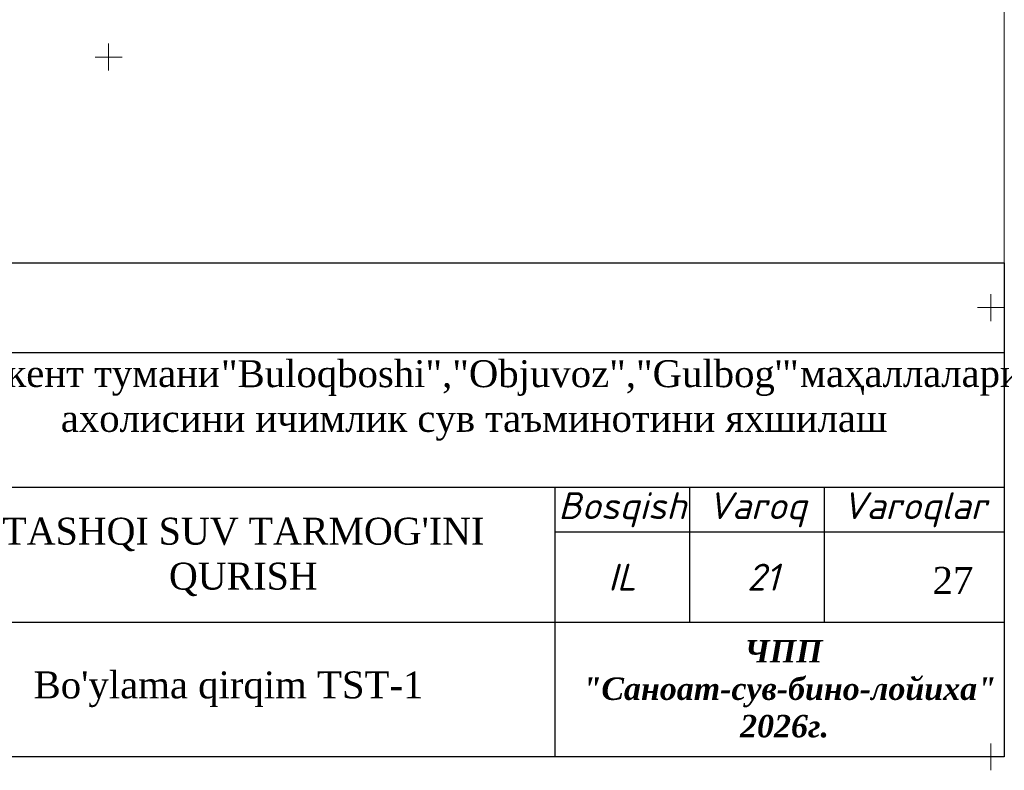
# Model space of a CAD drawing. Header units: millimetres. Extents: x 366033 to 446362, y 4247208 to 4265071.
# Tile 39 of 159: x 436200 to 436309, y 4250893 to 4250977. Entities that reach past the tile are written whole.
import ezdxf

# ---------------------------------------------------------------- set-up
doc = ezdxf.new("R2010")
doc.units = ezdxf.units.MM
doc.layers.add('GEODS_POINT_GRID#_B', color=7, linetype='Continuous', true_color=0x000000)
doc.layers.add('план', color=7, linetype='Continuous', lineweight=40)
doc.styles.get("Standard").update_dxf_attribs({"font": 'times.ttf'})
doc.styles.add('TIMES', font='times.ttf')

# ---------------------------------------------------------------- blocks, each defined once
blk = doc.blocks.new('CrossCoord_m1')
at = {"layer": 'GEODS_POINT_GRID#_B', "color": 3, "lineweight": 20, "true_color": 0x00ff00, "flags": 128}
for points in [[(0, 3), (0, -3)], [(-3, 0), (3, 0)]]:
    blk.add_lwpolyline(points, dxfattribs=at)

msp = doc.modelspace()

# ---------------------------------------------------------------- linework, layer by layer
at = {"color": 250, "lineweight": 25}
for p, q in [((436124.111, 4250939.871), (436309.111, 4250939.871)), ((436124.111, 4250924.871), (436309.111, 4250924.871)), ((436259.111, 4250924.871), (436259.111, 4250894.871)), ((436274.111, 4250924.871), (436274.111, 4250909.871)), ((436289.111, 4250909.871), (436289.111, 4250924.871)), ((436309.111, 4250919.871), (436259.111, 4250919.871)), ((436309.111, 4250919.871), (436259.111, 4250919.871)), ((436124.111, 4250909.871), (436309.111, 4250909.871))]:
    msp.add_line(p, q, dxfattribs=at)
at = {"color": 0, "lineweight": 0}
msp.add_lwpolyline([(435715.111, 4251314.871), (436309.111, 4251314.871), (436309.111, 4250894.871), (435715.111, 4250894.871)], close=True, dxfattribs=at)
at = {"color": 250, "lineweight": 25}
msp.add_lwpolyline([(436124.111, 4250949.871), (436309.111, 4250949.871), (436309.111, 4250894.871), (436124.111, 4250894.871)], close=True, dxfattribs=at)

# ---------------------------------------------------------------- block references
at = {"layer": 'GEODS_POINT_GRID#_B', "color": 3, "true_color": 0x00ff00, "xscale": 0.5, "yscale": 0.5, "zscale": 0.5}
for p in [(436209.469, 4250972.756, -714.377), (436307.611, 4250944.871), (436307.611, 4250894.871)]:
    msp.add_blockref('CrossCoord_m1', p, dxfattribs=at)

# ---------------------------------------------------------------- texts
at = {"color": 0, "lineweight": 5, "insert": (436190.565, 4250939.043), "char_height": 3, "width": 154.9538, "attachment_point": 1}
msp.add_mtext('Паркент тумани                                                         маҳаллалари \\P            ахолисини ичимлик сув таъминотини яхшилаш', dxfattribs=at)
at = {"color": 0, "lineweight": 0, "insert": (436221.976, 4250939.018), "char_height": 3, "width": 67.69207, "attachment_point": 1}
msp.add_mtext('"Buloqboshi","Objuvoz","Gulbog\'"', dxfattribs=at)
at = {"char_height": 3, "attachment_point": 5}
for s, insert, width in [('{\\fISOCPEUR|b0|i1|c204|p34;Bosqish}', (436266.611, 4250922.371), 15), ('{\\fISOCPEUR|b0|i1|c204|p34;Va\\fISOCPEUR|b0|i1|c0|p34;roq\\fISOCPEUR|b0|i1|c204|p34;lar}', (436299.111, 4250922.371), 37.25162), ('{\\fISOCPEUR|b0|i1|c204|p34;Va\\fISOCPEUR|b0|i1|c0|p34;roq}', (436281.611, 4250922.371), 15), ('{\\fISOCPEUR|b0|i1|c204|p34;IL}', (436266.611, 4250914.871), 15), ('{\\fISOCPEUR|b0|i1|c204|p34;21}', (436282.268, 4250914.871), 15)]:
    msp.add_mtext(s, dxfattribs=dict(at, insert=insert, width=width))
at = {"color": 5, "insert": (436223.925, 4250917.116), "char_height": 3, "width": 64.16731, "attachment_point": 5}
msp.add_mtext("{\\fTimes New Roman|b0|i0|c204|p18;\\C7;TASHQI SUV TARMOG'INI\\PQURISH}", dxfattribs=at)
at = {"color": 0, "insert": (436301.128, 4250916.009), "char_height": 3.0064, "width": 1.92475, "attachment_point": 1, "style": 'TIMES'}
msp.add_mtext('27', dxfattribs=at)
at = {"color": 0, "ltscale": 0.1, "insert": (436279.472, 4250907.874), "char_height": 2.5, "attachment_point": 1}
msp.add_mtext_dynamic_manual_height_columns('\\pi0.71954;{\\fTimes New Roman|b1|i1|c204|p18;ЧПП\\P\\pi-17.28155;"Cаноат-сув-бино-лойиха"\\P\\pi0.24549;2026г.}', width=9.80425, gutter_width=12.5, heights=[0], dxfattribs=at)
at = {"layer": 'план', "color": 0, "lineweight": 20, "insert": (436201.135, 4250904.38, 0.52), "char_height": 3, "width": 48.58877, "attachment_point": 1}
msp.add_mtext("{\\fTimes New Roman|b0|i0|c204|p18;Bo'ylama qirqim TST-1 }", dxfattribs=at)

doc.saveas('drawing.dxf')
